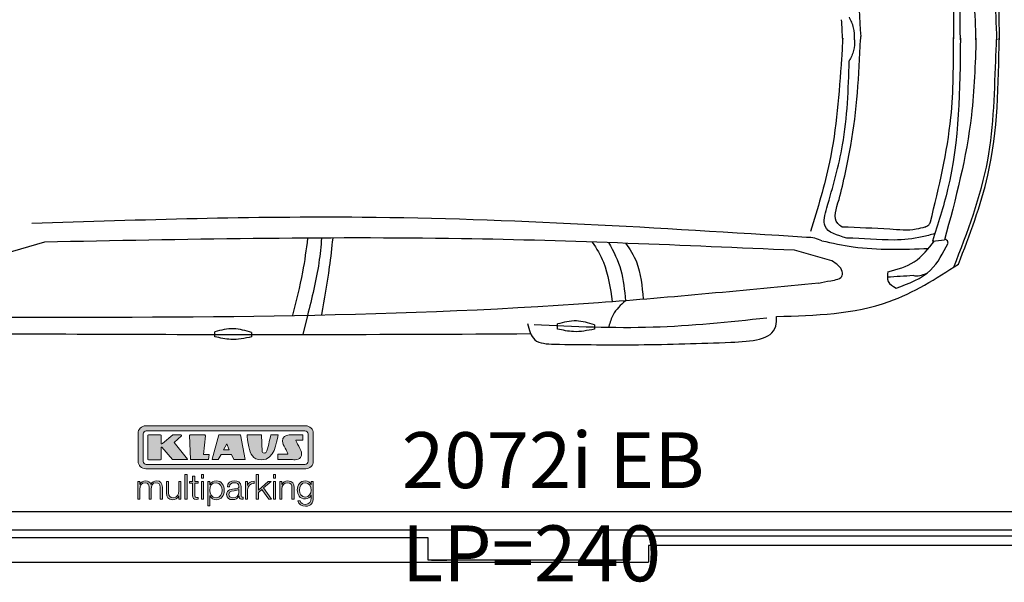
# Model space of a CAD drawing. Header units: millimetres. Extents: x 705 to 7297, y 228 to 3419.
# Tile 2 of 4: x 2918 to 5822, y 228 to 1888. Entities that reach past the tile are written whole.
import ezdxf

# ---------------------------------------------------------------- set-up
doc = ezdxf.new("R2010")
doc.units = ezdxf.units.MM
doc.layers.get('0').update_dxf_attribs({"lineweight": 25})
doc.layers.add('Car', color=10, linetype='Continuous', lineweight=25)
doc.layers.add('Logo', color=7, linetype='Continuous')
doc.styles.add('Aktuell-DIN', font='arial.ttf')

# ---------------------------------------------------------------- blocks, each defined once
blk = doc.blocks.new('KLAUS')
at = {"layer": 'Logo', "true_color": 0x7b7b7a}
h = blk.add_hatch(color=8, dxfattribs=at)
h.dxf.hatch_style = 2
edge = h.paths.add_edge_path()
edge.add_spline(control_points=[(3.6, 29.09), (2.88, 29.09), (2.3, 28.51), (2.3, 27.8), (2.3, 27.8), (2.3, 16.11), (2.3, 16.11), (2.3, 15.39), (2.88, 14.81), (3.6, 14.81), (3.6, 14.81), (71.16, 14.81), (71.16, 14.81), (71.88, 14.81), (72.46, 15.39), (72.46, 16.11), (72.46, 16.11), (72.46, 27.8), (72.46, 27.8), (72.46, 28.51), (71.88, 29.09), (71.16, 29.09), (71.16, 29.09), (3.6, 29.09), (3.6, 29.09), (3.6, 29.09), (3.6, 29.09), (3.6, 29.09)], knot_values=[0, 0, 0, 0, 1, 1, 1, 2, 2, 2, 3, 3, 3, 4, 4, 4, 5, 5, 5, 6, 6, 6, 7, 7, 7, 8, 8, 8, 9, 9, 9, 9], degree=3, periodic=0)
edge = h.paths.add_edge_path()
edge.add_spline(control_points=[(3.35, 31.23), (3.35, 31.23), (71.47, 31.23), (71.47, 31.23), (73.26, 31.23), (74.71, 29.77), (74.71, 27.99), (74.71, 27.99), (74.71, 16.17), (74.71, 16.17), (74.71, 14.38), (73.26, 12.93), (71.47, 12.93), (71.47, 12.93), (3.35, 12.93), (3.35, 12.93), (1.56, 12.93), (0.11, 14.38), (0.11, 16.17), (0.11, 16.17), (0.11, 27.99), (0.11, 27.99), (0.11, 29.77), (1.56, 31.23), (3.35, 31.23), (3.35, 31.23), (3.35, 31.23), (3.35, 31.23)], knot_values=[0, 0, 0, 0, 1, 1, 1, 2, 2, 2, 3, 3, 3, 4, 4, 4, 5, 5, 5, 6, 6, 6, 7, 7, 7, 8, 8, 8, 9, 9, 9, 9], degree=3, periodic=0)
h = blk.add_hatch(color=8, dxfattribs=at)
h.dxf.hatch_style = 2
edge = h.paths.add_edge_path()
edge.add_spline(control_points=[(4.5, 27.33), (4.5, 27.33), (9.7, 27.33), (9.7, 27.33), (9.84, 27.33), (9.96, 27.22), (9.96, 27.08), (9.96, 27.08), (9.96, 23.69), (9.96, 23.69), (9.96, 23.69), (9.94, 23.64), (10.04, 23.59), (10.14, 23.53), (10.2, 23.57), (10.2, 23.57), (10.2, 23.57), (10.51, 23.75), (10.51, 23.75), (10.51, 23.75), (14.94, 27.33), (14.94, 27.33), (14.94, 27.33), (18.41, 27.33), (18.41, 27.33), (18.41, 27.33), (18.49, 27.33), (18.56, 27.2), (18.65, 27.04), (18.53, 26.91), (18.53, 26.91), (18.53, 26.91), (15.49, 24.11), (15.49, 24.11), (15.49, 24.11), (21.14, 17.06), (21.14, 17.06), (21.14, 17.06), (21.13, 16.91), (21.13, 16.91), (21.08, 16.84), (20.99, 16.82), (20.99, 16.82), (20.99, 16.82), (14.7, 16.82), (14.7, 16.82), (14.7, 16.82), (10.26, 22.17), (10.26, 22.17), (10.26, 22.17), (10.19, 22.24), (10.08, 22.21), (9.97, 22.18), (9.96, 22.11), (9.96, 22.11), (9.96, 22.11), (9.96, 17.08), (9.96, 17.08), (9.96, 16.94), (9.84, 16.82), (9.7, 16.82), (9.7, 16.82), (4.5, 16.82), (4.5, 16.82), (4.36, 16.82), (4.25, 16.94), (4.25, 17.08), (4.25, 17.08), (4.25, 27.08), (4.25, 27.08), (4.25, 27.22), (4.36, 27.33), (4.5, 27.33), (4.5, 27.33), (4.5, 27.33), (4.5, 27.33)], knot_values=[0, 0, 0, 0, 1, 1, 1, 2, 2, 2, 3, 3, 3, 4, 4, 4, 5, 5, 5, 6, 6, 6, 7, 7, 7, 8, 8, 8, 9, 9, 9, 10, 10, 10, 11, 11, 11, 12, 12, 12, 13, 13, 13, 14, 14, 14, 15, 15, 15, 16, 16, 16, 17, 17, 17, 18, 18, 18, 19, 19, 19, 20, 20, 20, 21, 21, 21, 22, 22, 22, 23, 23, 23, 24, 24, 24, 25, 25, 25, 25], degree=3, periodic=0)
h = blk.add_hatch(color=8, dxfattribs=at)
h.dxf.hatch_style = 2
h.paths.add_polyline_path([(22.42, 17.06), (21.97, 27.15), (22.24, 27.33), (28.55, 27.33), (28.86, 26.97), (28.01, 19.08), (30.26, 19.07), (30.44, 18.95), (30.08, 16.95), (29.49, 16.82), (22.6, 16.82)])
h = blk.add_hatch(color=8, dxfattribs=at)
h.paths.add_polyline_path([(36.52, 21.01), (38.93, 21.01), (37.87, 23.57)])
h.paths.add_polyline_path([(34.52, 27.33), (43.65, 27.33), (45.76, 16.94), (45.57, 16.82), (40.83, 16.82), (39.89, 18.95), (35.42, 18.95), (34.27, 16.82), (31.78, 16.82), (31.66, 17)])
h = blk.add_hatch(color=8, dxfattribs=at)
h.dxf.hatch_style = 2
edge = h.paths.add_edge_path()
edge.add_spline(control_points=[(52.69, 27.32), (52.69, 27.32), (52.88, 20.14), (52.88, 20.14), (53.01, 19.89), (53.2, 19.77), (53.43, 19.71), (53.91, 19.59), (54.43, 19.57), (54.64, 20.03), (55.23, 21.34), (56.27, 25.45), (56.6, 27.33), (56.6, 27.33), (59.77, 27.33), (59.77, 27.33), (58.77, 23.9), (58.56, 16.82), (52.63, 16.76), (48.72, 16.72), (48.01, 19.35), (47.27, 22.24), (46.89, 23.68), (46.54, 27.33), (46.54, 27.33), (46.54, 27.33), (52.69, 27.32), (52.69, 27.32), (52.69, 27.32), (52.69, 27.32), (52.69, 27.32)], knot_values=[0, 0, 0, 0, 1, 1, 1, 2, 2, 2, 3, 3, 3, 4, 4, 4, 5, 5, 5, 6, 6, 6, 7, 7, 7, 8, 8, 8, 9, 9, 9, 10, 10, 10, 10], degree=3, periodic=0)
h = blk.add_hatch(color=8, dxfattribs=at)
h.dxf.hatch_style = 2
edge = h.paths.add_edge_path()
edge.add_spline(control_points=[(64.46, 27.33), (64.46, 27.33), (70.31, 27.33), (70.31, 27.33), (70.31, 26.52), (70.31, 26.02), (70.31, 25.12), (70.31, 25.12), (67.3, 25.12), (67.3, 25.12), (67.24, 25.04), (67.25, 25.11), (67.25, 24.91), (67.25, 24.88), (69.73, 20.38), (69.73, 19.57), (69.73, 16.4), (67.22, 16.81), (65.9, 16.82), (65.9, 16.82), (59.59, 16.82), (59.59, 16.82), (59.59, 17.76), (59.59, 18.23), (59.59, 19.14), (59.59, 19.14), (63.75, 19.14), (63.75, 19.14), (63.82, 19.22), (63.81, 19.11), (63.81, 19.31), (63.81, 20.32), (61.58, 23.06), (61.58, 24.63), (61.58, 26.33), (62.83, 27.34), (64.46, 27.33), (64.46, 27.33), (64.46, 27.33), (64.46, 27.33)], knot_values=[0, 0, 0, 0, 1, 1, 1, 2, 2, 2, 3, 3, 3, 4, 4, 4, 5, 5, 5, 6, 6, 6, 7, 7, 7, 8, 8, 8, 9, 9, 9, 10, 10, 10, 11, 11, 11, 12, 12, 12, 13, 13, 13, 13], degree=3, periodic=0)
at = {"layer": 'Logo', "true_color": 0xef7c00}
h = blk.add_hatch(color=30, dxfattribs=at)
h.dxf.hatch_style = 2
h.paths.add_polyline_path([(20.07, 0), (20.99, 0), (20.99, 10.45), (20.07, 10.45)])
h = blk.add_hatch(color=30, dxfattribs=at)
h.dxf.hatch_style = 2
edge = h.paths.add_edge_path()
edge.add_spline(control_points=[(24.22, 9.82), (24.22, 9.82), (23.3, 9.82), (23.3, 9.82), (23.3, 9.82), (23.3, 7.55), (23.3, 7.55), (23.3, 7.55), (21.98, 7.55), (21.98, 7.55), (21.98, 7.55), (21.98, 6.78), (21.98, 6.78), (21.98, 6.78), (23.3, 6.78), (23.3, 6.78), (23.3, 6.78), (23.3, 1.61), (23.3, 1.61), (23.28, 0.32), (23.71, -0.09), (24.94, -0.09), (25.22, -0.09), (25.48, -0.06), (25.76, -0.06), (25.76, -0.06), (25.76, 0.73), (25.76, 0.73), (25.5, 0.7), (25.23, 0.69), (24.97, 0.69), (24.31, 0.73), (24.22, 1.08), (24.22, 1.68), (24.22, 1.68), (24.22, 6.78), (24.22, 6.78), (24.22, 6.78), (25.76, 6.78), (25.76, 6.78), (25.76, 6.78), (25.76, 7.55), (25.76, 7.55), (25.76, 7.55), (24.22, 7.55), (24.22, 7.55), (24.22, 7.55), (24.22, 9.82), (24.22, 9.82), (24.22, 9.82), (24.22, 9.82), (24.22, 9.82)], knot_values=[0, 0, 0, 0, 1, 1, 1, 2, 2, 2, 3, 3, 3, 4, 4, 4, 5, 5, 5, 6, 6, 6, 7, 7, 7, 8, 8, 8, 9, 9, 9, 10, 10, 10, 11, 11, 11, 12, 12, 12, 13, 13, 13, 14, 14, 14, 15, 15, 15, 16, 16, 16, 17, 17, 17, 17], degree=3, periodic=0)
h = blk.add_hatch(color=30, dxfattribs=at)
h.paths.add_polyline_path([(27.1, 0), (28.03, 0), (28.03, 7.55), (27.1, 7.55)])
h.paths.add_polyline_path([(27.1, 8.98), (28.03, 8.98), (28.03, 10.45), (27.1, 10.45)])
h = blk.add_hatch(color=30, dxfattribs=at)
h.dxf.hatch_style = 2
h.paths.add_polyline_path([(50.4, 0), (51.32, 0), (51.32, 2.87), (52.82, 4.11), (55.8, 0), (56.96, 0), (53.52, 4.76), (56.74, 7.55), (55.51, 7.55), (51.32, 3.89), (51.32, 10.45), (50.4, 10.45)])
h = blk.add_hatch(color=30, dxfattribs=at)
h.paths.add_polyline_path([(57.74, 0), (58.66, 0), (58.66, 7.55), (57.74, 7.55)])
h.paths.add_polyline_path([(57.74, 8.98), (58.66, 8.98), (58.66, 10.45), (57.74, 10.45)])
h = blk.add_hatch(color=30, dxfattribs=at)
h.dxf.hatch_style = 2
edge = h.paths.add_edge_path()
edge.add_spline(control_points=[(0, 0), (0, 0), (0.92, 0), (0.92, 0), (0.92, 0), (0.92, 4.22), (0.92, 4.22), (0.94, 5.8), (1.58, 7), (3.18, 7), (4.35, 7), (4.77, 6.15), (4.76, 5.12), (4.76, 5.12), (4.76, 0), (4.76, 0), (4.76, 0), (5.68, 0), (5.68, 0), (5.68, 0), (5.68, 4.27), (5.68, 4.27), (5.68, 5.68), (6.14, 7), (7.73, 7), (9.05, 7), (9.52, 6.32), (9.52, 5.08), (9.52, 5.08), (9.52, 0), (9.52, 0), (9.52, 0), (10.44, 0), (10.44, 0), (10.44, 0), (10.44, 5.12), (10.44, 5.12), (10.44, 6.91), (9.59, 7.77), (7.94, 7.77), (6.94, 7.77), (5.99, 7.29), (5.54, 6.3), (5.26, 7.29), (4.36, 7.77), (3.37, 7.77), (2.17, 7.77), (1.38, 7.19), (0.89, 6.28), (0.89, 6.28), (0.85, 6.28), (0.85, 6.28), (0.85, 6.28), (0.85, 7.55), (0.85, 7.55), (0.85, 7.55), (0, 7.55), (0, 7.55), (0, 7.55), (0, 0), (0, 0), (0, 0), (0, 0), (0, 0)], knot_values=[0, 0, 0, 0, 1, 1, 1, 2, 2, 2, 3, 3, 3, 4, 4, 4, 5, 5, 5, 6, 6, 6, 7, 7, 7, 8, 8, 8, 9, 9, 9, 10, 10, 10, 11, 11, 11, 12, 12, 12, 13, 13, 13, 14, 14, 14, 15, 15, 15, 16, 16, 16, 17, 17, 17, 18, 18, 18, 19, 19, 19, 20, 20, 20, 21, 21, 21, 21], degree=3, periodic=0)
h = blk.add_hatch(color=30, dxfattribs=at)
h.dxf.hatch_style = 2
edge = h.paths.add_edge_path()
edge.add_spline(control_points=[(18.31, 7.55), (18.31, 7.55), (17.39, 7.55), (17.39, 7.55), (17.39, 7.55), (17.39, 3.59), (17.39, 3.59), (17.39, 2.05), (16.7, 0.56), (15.12, 0.56), (13.66, 0.56), (13.15, 1.27), (13.1, 2.64), (13.1, 2.64), (13.1, 7.55), (13.1, 7.55), (13.1, 7.55), (12.18, 7.55), (12.18, 7.55), (12.18, 7.55), (12.18, 2.65), (12.18, 2.65), (12.18, 0.89), (12.93, -0.22), (14.83, -0.22), (15.96, -0.22), (16.95, 0.35), (17.44, 1.36), (17.44, 1.36), (17.47, 1.36), (17.47, 1.36), (17.47, 1.36), (17.47, 0), (17.47, 0), (17.47, 0), (18.31, 0), (18.31, 0), (18.31, 0), (18.31, 7.55), (18.31, 7.55), (18.31, 7.55), (18.31, 7.55), (18.31, 7.55)], knot_values=[0, 0, 0, 0, 1, 1, 1, 2, 2, 2, 3, 3, 3, 4, 4, 4, 5, 5, 5, 6, 6, 6, 7, 7, 7, 8, 8, 8, 9, 9, 9, 10, 10, 10, 11, 11, 11, 12, 12, 12, 13, 13, 13, 14, 14, 14, 14], degree=3, periodic=0)
h = blk.add_hatch(color=30, dxfattribs=at)
edge = h.paths.add_edge_path()
edge.add_spline(control_points=[(35.84, 3.78), (35.84, 2.21), (35.12, 0.56), (33.37, 0.56), (31.4, 0.56), (30.72, 2.21), (30.72, 3.78), (30.72, 5.49), (31.33, 7), (33.37, 7), (35.12, 7), (35.84, 5.34), (35.84, 3.78), (35.84, 3.78), (35.84, 3.78), (35.84, 3.78)], knot_values=[0, 0, 0, 0, 1, 1, 1, 2, 2, 2, 3, 3, 3, 4, 4, 4, 5, 5, 5, 5], degree=3, periodic=0)
edge = h.paths.add_edge_path()
edge.add_spline(control_points=[(29.79, -2.8), (29.79, -2.8), (30.72, -2.8), (30.72, -2.8), (30.72, -2.8), (30.72, 1.43), (30.72, 1.43), (30.72, 1.43), (30.74, 1.43), (30.74, 1.43), (31.14, 0.35), (32.24, -0.22), (33.37, -0.22), (35.66, -0.22), (36.76, 1.64), (36.76, 3.78), (36.76, 5.91), (35.66, 7.77), (33.37, 7.77), (32.15, 7.77), (31.1, 7.14), (30.67, 6.12), (30.67, 6.12), (30.64, 6.12), (30.64, 6.12), (30.64, 6.12), (30.64, 7.55), (30.64, 7.55), (30.64, 7.55), (29.79, 7.55), (29.79, 7.55), (29.79, 7.55), (29.79, -2.8), (29.79, -2.8), (29.79, -2.8), (29.79, -2.8), (29.79, -2.8)], knot_values=[0, 0, 0, 0, 1, 1, 1, 2, 2, 2, 3, 3, 3, 4, 4, 4, 5, 5, 5, 6, 6, 6, 7, 7, 7, 8, 8, 8, 9, 9, 9, 10, 10, 10, 11, 11, 11, 12, 12, 12, 12], degree=3, periodic=0)
h = blk.add_hatch(color=30, dxfattribs=at)
edge = h.paths.add_edge_path()
edge.add_spline(control_points=[(43.03, 2.93), (43.04, 1.45), (41.8, 0.56), (40.39, 0.56), (39.53, 0.56), (38.71, 1.13), (38.71, 2.05), (38.71, 3.53), (40.66, 3.51), (42.22, 3.79), (42.47, 3.84), (42.88, 3.91), (43, 4.13), (43, 4.13), (43.03, 4.13), (43.03, 4.13), (43.03, 4.13), (43.03, 2.93), (43.03, 2.93), (43.03, 2.93), (43.03, 2.93), (43.03, 2.93)], knot_values=[0, 0, 0, 0, 1, 1, 1, 2, 2, 2, 3, 3, 3, 4, 4, 4, 5, 5, 5, 6, 6, 6, 7, 7, 7, 7], degree=3, periodic=0)
edge = h.paths.add_edge_path()
edge.add_spline(control_points=[(39.03, 5.24), (39.06, 6.47), (39.91, 7), (41.05, 7), (42.14, 7), (43.03, 6.69), (43.03, 5.45), (43.03, 4.61), (42.6, 4.51), (41.84, 4.42), (39.85, 4.19), (37.79, 4.11), (37.79, 1.99), (37.79, 0.47), (38.93, -0.22), (40.32, -0.22), (41.77, -0.22), (42.43, 0.34), (43.07, 1.32), (43.07, 1.32), (43.1, 1.32), (43.1, 1.32), (43.1, 0.53), (43.25, 0), (44.19, 0), (44.43, 0), (44.58, 0.01), (44.79, 0.06), (44.79, 0.06), (44.79, 0.83), (44.79, 0.83), (44.71, 0.81), (44.6, 0.78), (44.49, 0.78), (44.13, 0.78), (43.95, 0.98), (43.95, 1.33), (43.95, 1.33), (43.95, 5.34), (43.95, 5.34), (43.95, 7.36), (42.5, 7.77), (41.17, 7.77), (39.44, 7.77), (38.2, 7.01), (38.11, 5.24), (38.11, 5.24), (39.03, 5.24), (39.03, 5.24), (39.03, 5.24), (39.03, 5.24), (39.03, 5.24)], knot_values=[0, 0, 0, 0, 1, 1, 1, 2, 2, 2, 3, 3, 3, 4, 4, 4, 5, 5, 5, 6, 6, 6, 7, 7, 7, 8, 8, 8, 9, 9, 9, 10, 10, 10, 11, 11, 11, 12, 12, 12, 13, 13, 13, 14, 14, 14, 15, 15, 15, 16, 16, 16, 17, 17, 17, 17], degree=3, periodic=0)
h = blk.add_hatch(color=30, dxfattribs=at)
h.dxf.hatch_style = 2
edge = h.paths.add_edge_path()
edge.add_spline(control_points=[(45.79, 0), (45.79, 0), (46.71, 0), (46.71, 0), (46.71, 0), (46.71, 4.03), (46.71, 4.03), (46.71, 5.59), (47.85, 6.82), (49.52, 6.73), (49.52, 6.73), (49.52, 7.66), (49.52, 7.66), (48.16, 7.72), (47.14, 7), (46.67, 5.78), (46.67, 5.78), (46.64, 5.78), (46.64, 5.78), (46.64, 5.78), (46.64, 7.55), (46.64, 7.55), (46.64, 7.55), (45.79, 7.55), (45.79, 7.55), (45.79, 7.55), (45.79, 0), (45.79, 0), (45.79, 0), (45.79, 0), (45.79, 0)], knot_values=[0, 0, 0, 0, 1, 1, 1, 2, 2, 2, 3, 3, 3, 4, 4, 4, 5, 5, 5, 6, 6, 6, 7, 7, 7, 8, 8, 8, 9, 9, 9, 10, 10, 10, 10], degree=3, periodic=0)
h = blk.add_hatch(color=30, dxfattribs=at)
h.dxf.hatch_style = 2
edge = h.paths.add_edge_path()
edge.add_spline(control_points=[(60.41, 0), (60.41, 0), (61.33, 0), (61.33, 0), (61.33, 0), (61.33, 4.41), (61.33, 4.41), (61.36, 5.89), (62.24, 7), (63.7, 7), (65.2, 7), (65.62, 6.02), (65.62, 4.71), (65.62, 4.71), (65.62, 0), (65.62, 0), (65.62, 0), (66.54, 0), (66.54, 0), (66.54, 0), (66.54, 4.86), (66.54, 4.86), (66.54, 6.66), (65.9, 7.77), (63.78, 7.77), (62.71, 7.77), (61.7, 7.16), (61.36, 6.25), (61.36, 6.25), (61.33, 6.25), (61.33, 6.25), (61.33, 6.25), (61.33, 7.55), (61.33, 7.55), (61.33, 7.55), (60.41, 7.55), (60.41, 7.55), (60.41, 7.55), (60.41, 0), (60.41, 0), (60.41, 0), (60.41, 0), (60.41, 0)], knot_values=[0, 0, 0, 0, 1, 1, 1, 2, 2, 2, 3, 3, 3, 4, 4, 4, 5, 5, 5, 6, 6, 6, 7, 7, 7, 8, 8, 8, 9, 9, 9, 10, 10, 10, 11, 11, 11, 12, 12, 12, 13, 13, 13, 14, 14, 14, 14], degree=3, periodic=0)
h = blk.add_hatch(color=30, dxfattribs=at)
edge = h.paths.add_edge_path()
edge.add_spline(control_points=[(71.32, 0.86), (69.62, 0.86), (68.83, 2.34), (68.83, 3.86), (68.83, 5.43), (69.56, 7), (71.32, 7), (73.06, 7), (73.75, 5.34), (73.75, 3.86), (73.75, 2.33), (72.91, 0.86), (71.32, 0.86), (71.32, 0.86), (71.32, 0.86), (71.32, 0.86)], knot_values=[0, 0, 0, 0, 1, 1, 1, 2, 2, 2, 3, 3, 3, 4, 4, 4, 5, 5, 5, 5], degree=3, periodic=0)
edge = h.paths.add_edge_path()
edge.add_spline(control_points=[(74.67, 7.55), (74.67, 7.55), (73.75, 7.55), (73.75, 7.55), (73.75, 7.55), (73.75, 6.25), (73.75, 6.25), (73.75, 6.25), (73.72, 6.25), (73.72, 6.25), (73.35, 7.09), (72.41, 7.77), (71.32, 7.77), (69.13, 7.77), (67.9, 6.05), (67.9, 3.97), (67.9, 1.82), (68.9, 0.09), (71.32, 0.09), (72.4, 0.09), (73.29, 0.72), (73.72, 1.64), (73.72, 1.64), (73.75, 1.64), (73.75, 1.64), (73.75, 1.64), (73.75, 0.61), (73.75, 0.61), (73.75, -1.23), (73.01, -2.24), (71.32, -2.24), (70.29, -2.24), (69.31, -1.85), (69.1, -0.73), (69.1, -0.73), (68.18, -0.73), (68.18, -0.73), (68.31, -2.34), (69.81, -3.02), (71.32, -3.02), (73.79, -3.02), (74.65, -1.64), (74.67, 0.61), (74.67, 0.61), (74.67, 7.55), (74.67, 7.55), (74.67, 7.55), (74.67, 7.55), (74.67, 7.55)], knot_values=[0, 0, 0, 0, 1, 1, 1, 2, 2, 2, 3, 3, 3, 4, 4, 4, 5, 5, 5, 6, 6, 6, 7, 7, 7, 8, 8, 8, 9, 9, 9, 10, 10, 10, 11, 11, 11, 12, 12, 12, 13, 13, 13, 14, 14, 14, 15, 15, 15, 16, 16, 16, 16], degree=3, periodic=0)
at = {"layer": 'Logo', "lineweight": 0}
for points in [[(22.42, 17.06), (21.97, 27.15), (22.24, 27.33), (28.55, 27.33), (28.86, 26.97), (28.01, 19.08), (30.26, 19.07), (30.44, 18.95), (30.08, 16.95), (29.49, 16.82), (22.6, 16.82), (22.42, 17.06), (22.42, 17.06)], [(34.52, 27.33), (43.65, 27.33), (45.76, 16.94), (45.57, 16.82), (40.83, 16.82), (39.89, 18.95), (35.42, 18.95), (34.27, 16.82), (31.78, 16.82), (31.66, 17), (34.52, 27.33), (34.52, 27.33)], [(36.52, 21.01), (38.93, 21.01), (37.87, 23.57), (36.52, 21.01), (36.52, 21.01)], [(20.07, 0), (20.99, 0), (20.99, 10.45), (20.07, 10.45), (20.07, 0), (20.07, 0)], [(27.1, 8.98), (28.03, 8.98), (28.03, 10.45), (27.1, 10.45), (27.1, 8.98), (27.1, 8.98)], [(50.4, 0), (51.32, 0), (51.32, 2.87), (52.82, 4.11), (55.8, 0), (56.96, 0), (53.52, 4.76), (56.74, 7.55), (55.51, 7.55), (51.32, 3.89), (51.32, 10.45), (50.4, 10.45), (50.4, 0), (50.4, 0)], [(57.74, 8.98), (58.66, 8.98), (58.66, 10.45), (57.74, 10.45), (57.74, 8.98), (57.74, 8.98)], [(27.1, 0), (28.03, 0), (28.03, 7.55), (27.1, 7.55), (27.1, 0), (27.1, 0)], [(57.74, 0), (58.66, 0), (58.66, 7.55), (57.74, 7.55), (57.74, 0), (57.74, 0)]]:
    blk.add_lwpolyline(points, dxfattribs=at)
for points, knots in [([(3.35, 31.23), (3.35, 31.23), (71.47, 31.23), (71.47, 31.23), (73.26, 31.23), (74.71, 29.77), (74.71, 27.99), (74.71, 27.99), (74.71, 16.17), (74.71, 16.17), (74.71, 14.38), (73.26, 12.93), (71.47, 12.93), (71.47, 12.93), (3.35, 12.93), (3.35, 12.93), (1.56, 12.93), (0.11, 14.38), (0.11, 16.17), (0.11, 16.17), (0.11, 27.99), (0.11, 27.99), (0.11, 29.77), (1.56, 31.23), (3.35, 31.23), (3.35, 31.23), (3.35, 31.23), (3.35, 31.23)], [0, 0, 0, 0, 1, 1, 1, 2, 2, 2, 3, 3, 3, 4, 4, 4, 5, 5, 5, 6, 6, 6, 7, 7, 7, 8, 8, 8, 9, 9, 9, 9]), ([(3.6, 29.09), (2.88, 29.09), (2.3, 28.51), (2.3, 27.8), (2.3, 27.8), (2.3, 16.11), (2.3, 16.11), (2.3, 15.39), (2.88, 14.81), (3.6, 14.81), (3.6, 14.81), (71.16, 14.81), (71.16, 14.81), (71.88, 14.81), (72.46, 15.39), (72.46, 16.11), (72.46, 16.11), (72.46, 27.8), (72.46, 27.8), (72.46, 28.51), (71.88, 29.09), (71.16, 29.09), (71.16, 29.09), (3.6, 29.09), (3.6, 29.09), (3.6, 29.09), (3.6, 29.09), (3.6, 29.09)], [0, 0, 0, 0, 1, 1, 1, 2, 2, 2, 3, 3, 3, 4, 4, 4, 5, 5, 5, 6, 6, 6, 7, 7, 7, 8, 8, 8, 9, 9, 9, 9]), ([(4.5, 27.33), (4.5, 27.33), (9.7, 27.33), (9.7, 27.33), (9.84, 27.33), (9.96, 27.22), (9.96, 27.08), (9.96, 27.08), (9.96, 23.69), (9.96, 23.69), (9.96, 23.69), (9.94, 23.64), (10.04, 23.59), (10.14, 23.53), (10.2, 23.57), (10.2, 23.57), (10.2, 23.57), (10.51, 23.75), (10.51, 23.75), (10.51, 23.75), (14.94, 27.33), (14.94, 27.33), (14.94, 27.33), (18.41, 27.33), (18.41, 27.33), (18.41, 27.33), (18.49, 27.33), (18.56, 27.2), (18.65, 27.04), (18.53, 26.91), (18.53, 26.91), (18.53, 26.91), (15.49, 24.11), (15.49, 24.11), (15.49, 24.11), (21.14, 17.06), (21.14, 17.06), (21.14, 17.06), (21.13, 16.91), (21.13, 16.91), (21.08, 16.84), (20.99, 16.82), (20.99, 16.82), (20.99, 16.82), (14.7, 16.82), (14.7, 16.82), (14.7, 16.82), (10.26, 22.17), (10.26, 22.17), (10.26, 22.17), (10.19, 22.24), (10.08, 22.21), (9.97, 22.18), (9.96, 22.11), (9.96, 22.11), (9.96, 22.11), (9.96, 17.08), (9.96, 17.08), (9.96, 16.94), (9.84, 16.82), (9.7, 16.82), (9.7, 16.82), (4.5, 16.82), (4.5, 16.82), (4.36, 16.82), (4.25, 16.94), (4.25, 17.08), (4.25, 17.08), (4.25, 27.08), (4.25, 27.08), (4.25, 27.22), (4.36, 27.33), (4.5, 27.33), (4.5, 27.33), (4.5, 27.33), (4.5, 27.33)], [0, 0, 0, 0, 1, 1, 1, 2, 2, 2, 3, 3, 3, 4, 4, 4, 5, 5, 5, 6, 6, 6, 7, 7, 7, 8, 8, 8, 9, 9, 9, 10, 10, 10, 11, 11, 11, 12, 12, 12, 13, 13, 13, 14, 14, 14, 15, 15, 15, 16, 16, 16, 17, 17, 17, 18, 18, 18, 19, 19, 19, 20, 20, 20, 21, 21, 21, 22, 22, 22, 23, 23, 23, 24, 24, 24, 25, 25, 25, 25]), ([(52.69, 27.32), (52.69, 27.32), (52.88, 20.14), (52.88, 20.14), (53.01, 19.89), (53.2, 19.77), (53.43, 19.71), (53.91, 19.59), (54.43, 19.57), (54.64, 20.03), (55.23, 21.34), (56.27, 25.45), (56.6, 27.33), (56.6, 27.33), (59.77, 27.33), (59.77, 27.33), (58.77, 23.9), (58.56, 16.82), (52.63, 16.76), (48.72, 16.72), (48.01, 19.35), (47.27, 22.24), (46.89, 23.68), (46.54, 27.33), (46.54, 27.33), (46.54, 27.33), (52.69, 27.32), (52.69, 27.32), (52.69, 27.32), (52.69, 27.32), (52.69, 27.32)], [0, 0, 0, 0, 1, 1, 1, 2, 2, 2, 3, 3, 3, 4, 4, 4, 5, 5, 5, 6, 6, 6, 7, 7, 7, 8, 8, 8, 9, 9, 9, 10, 10, 10, 10]), ([(64.46, 27.33), (64.46, 27.33), (70.31, 27.33), (70.31, 27.33), (70.31, 26.52), (70.31, 26.02), (70.31, 25.12), (70.31, 25.12), (67.3, 25.12), (67.3, 25.12), (67.24, 25.04), (67.25, 25.11), (67.25, 24.91), (67.25, 24.88), (69.73, 20.38), (69.73, 19.57), (69.73, 16.4), (67.22, 16.81), (65.9, 16.82), (65.9, 16.82), (59.59, 16.82), (59.59, 16.82), (59.59, 17.76), (59.59, 18.23), (59.59, 19.14), (59.59, 19.14), (63.75, 19.14), (63.75, 19.14), (63.82, 19.22), (63.81, 19.11), (63.81, 19.31), (63.81, 20.32), (61.58, 23.06), (61.58, 24.63), (61.58, 26.33), (62.83, 27.34), (64.46, 27.33), (64.46, 27.33), (64.46, 27.33), (64.46, 27.33)], [0, 0, 0, 0, 1, 1, 1, 2, 2, 2, 3, 3, 3, 4, 4, 4, 5, 5, 5, 6, 6, 6, 7, 7, 7, 8, 8, 8, 9, 9, 9, 10, 10, 10, 11, 11, 11, 12, 12, 12, 13, 13, 13, 13]), ([(24.22, 9.82), (24.22, 9.82), (23.3, 9.82), (23.3, 9.82), (23.3, 9.82), (23.3, 7.55), (23.3, 7.55), (23.3, 7.55), (21.98, 7.55), (21.98, 7.55), (21.98, 7.55), (21.98, 6.78), (21.98, 6.78), (21.98, 6.78), (23.3, 6.78), (23.3, 6.78), (23.3, 6.78), (23.3, 1.61), (23.3, 1.61), (23.28, 0.32), (23.71, -0.09), (24.94, -0.09), (25.22, -0.09), (25.48, -0.06), (25.76, -0.06), (25.76, -0.06), (25.76, 0.73), (25.76, 0.73), (25.5, 0.7), (25.23, 0.69), (24.97, 0.69), (24.31, 0.73), (24.22, 1.08), (24.22, 1.68), (24.22, 1.68), (24.22, 6.78), (24.22, 6.78), (24.22, 6.78), (25.76, 6.78), (25.76, 6.78), (25.76, 6.78), (25.76, 7.55), (25.76, 7.55), (25.76, 7.55), (24.22, 7.55), (24.22, 7.55), (24.22, 7.55), (24.22, 9.82), (24.22, 9.82), (24.22, 9.82), (24.22, 9.82), (24.22, 9.82)], [0, 0, 0, 0, 1, 1, 1, 2, 2, 2, 3, 3, 3, 4, 4, 4, 5, 5, 5, 6, 6, 6, 7, 7, 7, 8, 8, 8, 9, 9, 9, 10, 10, 10, 11, 11, 11, 12, 12, 12, 13, 13, 13, 14, 14, 14, 15, 15, 15, 16, 16, 16, 17, 17, 17, 17]), ([(0, 0), (0, 0), (0.92, 0), (0.92, 0), (0.92, 0), (0.92, 4.22), (0.92, 4.22), (0.94, 5.8), (1.58, 7), (3.18, 7), (4.35, 7), (4.77, 6.15), (4.76, 5.12), (4.76, 5.12), (4.76, 0), (4.76, 0), (4.76, 0), (5.68, 0), (5.68, 0), (5.68, 0), (5.68, 4.27), (5.68, 4.27), (5.68, 5.68), (6.14, 7), (7.73, 7), (9.05, 7), (9.52, 6.32), (9.52, 5.08), (9.52, 5.08), (9.52, 0), (9.52, 0), (9.52, 0), (10.44, 0), (10.44, 0), (10.44, 0), (10.44, 5.12), (10.44, 5.12), (10.44, 6.91), (9.59, 7.77), (7.94, 7.77), (6.94, 7.77), (5.99, 7.29), (5.54, 6.3), (5.26, 7.29), (4.36, 7.77), (3.37, 7.77), (2.17, 7.77), (1.38, 7.19), (0.89, 6.28), (0.89, 6.28), (0.85, 6.28), (0.85, 6.28), (0.85, 6.28), (0.85, 7.55), (0.85, 7.55), (0.85, 7.55), (0, 7.55), (0, 7.55), (0, 7.55), (0, 0), (0, 0), (0, 0), (0, 0), (0, 0)], [0, 0, 0, 0, 1, 1, 1, 2, 2, 2, 3, 3, 3, 4, 4, 4, 5, 5, 5, 6, 6, 6, 7, 7, 7, 8, 8, 8, 9, 9, 9, 10, 10, 10, 11, 11, 11, 12, 12, 12, 13, 13, 13, 14, 14, 14, 15, 15, 15, 16, 16, 16, 17, 17, 17, 18, 18, 18, 19, 19, 19, 20, 20, 20, 21, 21, 21, 21]), ([(18.31, 7.55), (18.31, 7.55), (17.39, 7.55), (17.39, 7.55), (17.39, 7.55), (17.39, 3.59), (17.39, 3.59), (17.39, 2.05), (16.7, 0.56), (15.12, 0.56), (13.66, 0.56), (13.15, 1.27), (13.1, 2.64), (13.1, 2.64), (13.1, 7.55), (13.1, 7.55), (13.1, 7.55), (12.18, 7.55), (12.18, 7.55), (12.18, 7.55), (12.18, 2.65), (12.18, 2.65), (12.18, 0.89), (12.93, -0.22), (14.83, -0.22), (15.96, -0.22), (16.95, 0.35), (17.44, 1.36), (17.44, 1.36), (17.47, 1.36), (17.47, 1.36), (17.47, 1.36), (17.47, 0), (17.47, 0), (17.47, 0), (18.31, 0), (18.31, 0), (18.31, 0), (18.31, 7.55), (18.31, 7.55), (18.31, 7.55), (18.31, 7.55), (18.31, 7.55)], [0, 0, 0, 0, 1, 1, 1, 2, 2, 2, 3, 3, 3, 4, 4, 4, 5, 5, 5, 6, 6, 6, 7, 7, 7, 8, 8, 8, 9, 9, 9, 10, 10, 10, 11, 11, 11, 12, 12, 12, 13, 13, 13, 14, 14, 14, 14]), ([(29.79, -2.8), (29.79, -2.8), (30.72, -2.8), (30.72, -2.8), (30.72, -2.8), (30.72, 1.43), (30.72, 1.43), (30.72, 1.43), (30.74, 1.43), (30.74, 1.43), (31.14, 0.35), (32.24, -0.22), (33.37, -0.22), (35.66, -0.22), (36.76, 1.64), (36.76, 3.78), (36.76, 5.91), (35.66, 7.77), (33.37, 7.77), (32.15, 7.77), (31.1, 7.14), (30.67, 6.12), (30.67, 6.12), (30.64, 6.12), (30.64, 6.12), (30.64, 6.12), (30.64, 7.55), (30.64, 7.55), (30.64, 7.55), (29.79, 7.55), (29.79, 7.55), (29.79, 7.55), (29.79, -2.8), (29.79, -2.8), (29.79, -2.8), (29.79, -2.8), (29.79, -2.8)], [0, 0, 0, 0, 1, 1, 1, 2, 2, 2, 3, 3, 3, 4, 4, 4, 5, 5, 5, 6, 6, 6, 7, 7, 7, 8, 8, 8, 9, 9, 9, 10, 10, 10, 11, 11, 11, 12, 12, 12, 12]), ([(35.84, 3.78), (35.84, 2.21), (35.12, 0.56), (33.37, 0.56), (31.4, 0.56), (30.72, 2.21), (30.72, 3.78), (30.72, 5.49), (31.33, 7), (33.37, 7), (35.12, 7), (35.84, 5.34), (35.84, 3.78), (35.84, 3.78), (35.84, 3.78), (35.84, 3.78)], [0, 0, 0, 0, 1, 1, 1, 2, 2, 2, 3, 3, 3, 4, 4, 4, 5, 5, 5, 5]), ([(39.03, 5.24), (39.06, 6.47), (39.91, 7), (41.05, 7), (42.14, 7), (43.03, 6.69), (43.03, 5.45), (43.03, 4.61), (42.6, 4.51), (41.84, 4.42), (39.85, 4.19), (37.79, 4.11), (37.79, 1.99), (37.79, 0.47), (38.93, -0.22), (40.32, -0.22), (41.77, -0.22), (42.43, 0.34), (43.07, 1.32), (43.07, 1.32), (43.1, 1.32), (43.1, 1.32), (43.1, 0.53), (43.25, 0), (44.19, 0), (44.43, 0), (44.58, 0.01), (44.79, 0.06), (44.79, 0.06), (44.79, 0.83), (44.79, 0.83), (44.71, 0.81), (44.6, 0.78), (44.49, 0.78), (44.13, 0.78), (43.95, 0.98), (43.95, 1.33), (43.95, 1.33), (43.95, 5.34), (43.95, 5.34), (43.95, 7.36), (42.5, 7.77), (41.17, 7.77), (39.44, 7.77), (38.2, 7.01), (38.11, 5.24), (38.11, 5.24), (39.03, 5.24), (39.03, 5.24), (39.03, 5.24), (39.03, 5.24), (39.03, 5.24)], [0, 0, 0, 0, 1, 1, 1, 2, 2, 2, 3, 3, 3, 4, 4, 4, 5, 5, 5, 6, 6, 6, 7, 7, 7, 8, 8, 8, 9, 9, 9, 10, 10, 10, 11, 11, 11, 12, 12, 12, 13, 13, 13, 14, 14, 14, 15, 15, 15, 16, 16, 16, 17, 17, 17, 17]), ([(45.79, 0), (45.79, 0), (46.71, 0), (46.71, 0), (46.71, 0), (46.71, 4.03), (46.71, 4.03), (46.71, 5.59), (47.85, 6.82), (49.52, 6.73), (49.52, 6.73), (49.52, 7.66), (49.52, 7.66), (48.16, 7.72), (47.14, 7), (46.67, 5.78), (46.67, 5.78), (46.64, 5.78), (46.64, 5.78), (46.64, 5.78), (46.64, 7.55), (46.64, 7.55), (46.64, 7.55), (45.79, 7.55), (45.79, 7.55), (45.79, 7.55), (45.79, 0), (45.79, 0), (45.79, 0), (45.79, 0), (45.79, 0)], [0, 0, 0, 0, 1, 1, 1, 2, 2, 2, 3, 3, 3, 4, 4, 4, 5, 5, 5, 6, 6, 6, 7, 7, 7, 8, 8, 8, 9, 9, 9, 10, 10, 10, 10]), ([(60.41, 0), (60.41, 0), (61.33, 0), (61.33, 0), (61.33, 0), (61.33, 4.41), (61.33, 4.41), (61.36, 5.89), (62.24, 7), (63.7, 7), (65.2, 7), (65.62, 6.02), (65.62, 4.71), (65.62, 4.71), (65.62, 0), (65.62, 0), (65.62, 0), (66.54, 0), (66.54, 0), (66.54, 0), (66.54, 4.86), (66.54, 4.86), (66.54, 6.66), (65.9, 7.77), (63.78, 7.77), (62.71, 7.77), (61.7, 7.16), (61.36, 6.25), (61.36, 6.25), (61.33, 6.25), (61.33, 6.25), (61.33, 6.25), (61.33, 7.55), (61.33, 7.55), (61.33, 7.55), (60.41, 7.55), (60.41, 7.55), (60.41, 7.55), (60.41, 0), (60.41, 0), (60.41, 0), (60.41, 0), (60.41, 0)], [0, 0, 0, 0, 1, 1, 1, 2, 2, 2, 3, 3, 3, 4, 4, 4, 5, 5, 5, 6, 6, 6, 7, 7, 7, 8, 8, 8, 9, 9, 9, 10, 10, 10, 11, 11, 11, 12, 12, 12, 13, 13, 13, 14, 14, 14, 14]), ([(74.67, 7.55), (74.67, 7.55), (73.75, 7.55), (73.75, 7.55), (73.75, 7.55), (73.75, 6.25), (73.75, 6.25), (73.75, 6.25), (73.72, 6.25), (73.72, 6.25), (73.35, 7.09), (72.41, 7.77), (71.32, 7.77), (69.13, 7.77), (67.9, 6.05), (67.9, 3.97), (67.9, 1.82), (68.9, 0.09), (71.32, 0.09), (72.4, 0.09), (73.29, 0.72), (73.72, 1.64), (73.72, 1.64), (73.75, 1.64), (73.75, 1.64), (73.75, 1.64), (73.75, 0.61), (73.75, 0.61), (73.75, -1.23), (73.01, -2.24), (71.32, -2.24), (70.29, -2.24), (69.31, -1.85), (69.1, -0.73), (69.1, -0.73), (68.18, -0.73), (68.18, -0.73), (68.31, -2.34), (69.81, -3.02), (71.32, -3.02), (73.79, -3.02), (74.65, -1.64), (74.67, 0.61), (74.67, 0.61), (74.67, 7.55), (74.67, 7.55), (74.67, 7.55), (74.67, 7.55), (74.67, 7.55)], [0, 0, 0, 0, 1, 1, 1, 2, 2, 2, 3, 3, 3, 4, 4, 4, 5, 5, 5, 6, 6, 6, 7, 7, 7, 8, 8, 8, 9, 9, 9, 10, 10, 10, 11, 11, 11, 12, 12, 12, 13, 13, 13, 14, 14, 14, 15, 15, 15, 16, 16, 16, 16]), ([(71.32, 0.86), (69.62, 0.86), (68.83, 2.34), (68.83, 3.86), (68.83, 5.43), (69.56, 7), (71.32, 7), (73.06, 7), (73.75, 5.34), (73.75, 3.86), (73.75, 2.33), (72.91, 0.86), (71.32, 0.86), (71.32, 0.86), (71.32, 0.86), (71.32, 0.86)], [0, 0, 0, 0, 1, 1, 1, 2, 2, 2, 3, 3, 3, 4, 4, 4, 5, 5, 5, 5]), ([(43.03, 2.93), (43.04, 1.45), (41.8, 0.56), (40.39, 0.56), (39.53, 0.56), (38.71, 1.13), (38.71, 2.05), (38.71, 3.53), (40.66, 3.51), (42.22, 3.79), (42.47, 3.84), (42.88, 3.91), (43, 4.13), (43, 4.13), (43.03, 4.13), (43.03, 4.13), (43.03, 4.13), (43.03, 2.93), (43.03, 2.93), (43.03, 2.93), (43.03, 2.93), (43.03, 2.93)], [0, 0, 0, 0, 1, 1, 1, 2, 2, 2, 3, 3, 3, 4, 4, 4, 5, 5, 5, 6, 6, 6, 7, 7, 7, 7])]:
    blk.add_open_spline(points, degree=3, knots=knots, dxfattribs=at)

msp = doc.modelspace()

# ---------------------------------------------------------------- linework, layer by layer
for p, q in [((1533.35, 437.27), (6020.52, 437.27)), ((4651.19, 382.27), (1454.17, 382.27)), ((4266.54, 382.27), (4266.25, 382.27)), ((4266.54, 382.27), (4266.54, 382.27)), ((6015.74, 382.27), (4651.19, 382.27)), ((4122.78, 358.77), (1832.77, 358.77)), ((4122.78, 293.27), (4122.78, 358.77)), ((6251.55, 363.77), (4717.77, 363.77)), ((4717.77, 363.77), (4717.77, 293.27)), ((4772.77, 337.27), (6272.78, 337.27)), ((4772.77, 336.52), (4772.77, 287.27)), ((4717.77, 293.27), (4122.78, 293.27)), ((4132.78, 293.27), (4178, 293.27)), ((1372.77, 287.27), (4772.77, 287.27))]:
    msp.add_line(p, q)
at = {"layer": 'Car'}
for p, q in [((5609.8, 1235.08), (5645.53, 1238.25)), ((3766.58, 1015.24), (3752.59, 959.46))]:
    msp.add_line(p, q, dxfattribs=at)
for points in [[(4504.14, 975.53), (4504.14, 990.51)], [(4612.7, 987.88), (4612.7, 974.95)], [(3493.2, 952.62), (3493.2, 967.6)], [(3601.76, 964.98), (3601.76, 952.04)]]:
    msp.add_lwpolyline(points, dxfattribs=at)
msp.add_arc((4693.18, -4727.01), 6197.21, 105.945352, 109.596216, dxfattribs=at)
for points in [[(5673.84, 2504.35), (5773.54, 2188.54), (5797.49, 1875.22), (5799.65, 1828.55)], [(5687.25, 2495.82), (5773.72, 2233.12), (5806.93, 1828.54)], [(5692.51, 1828.66), (5655.17, 2275.07), (5610.31, 2427.28)], [(5604.25, 2376.07), (5664.45, 2067.75), (5672.05, 1831.62)], [(5334.84, 2311.15), (5369.44, 2151.3), (5398.32, 1838.7)], [(5345.38, 1829.01), (5342.01, 1888.35)], [(5380.3, 1829.28), (5377.48, 1864.69), (5364.91, 1895.96)], [(5334.81, 1357.5), (5369.4, 1517.35), (5398.29, 1829.95)], [(5345.39, 1833.58), (5341.96, 1774.24)], [(5398.29, 1829.95), (5398.47, 1834.19), (5398.32, 1838.75)], [(5604.18, 1291.73), (5664.39, 1600.05), (5671.99, 1836.18)], [(5692.51, 1833.64), (5654.8, 1387.25), (5609.8, 1235.08)], [(5673.27, 1157.96), (5773.24, 1473.69), (5797.45, 1786.99), (5799.65, 1833.65)], [(5686.69, 1166.48), (5773.38, 1429.11), (5806.93, 1833.65)], [(5380.3, 1829.28), (5377.45, 1797.88), (5364.86, 1766.61)], [(5341.96, 1774.24), (5306.44, 1467.88), (5250.41, 1263.41)], [(5298.33, 1332.77), (5344.9, 1518.99), (5364.86, 1766.61)], [(5343.73, 1276.4), (5330.8, 1286.92), (5334.81, 1357.5)], [(5238.7, 1245.86), (3927.69, 1304.95), (2953.39, 1287.02)], [(5357.73, 1243.93), (5293.26, 1278.92), (5298.33, 1332.77)], [(5587.71, 1276.27), (5599.02, 1282.84), (5604.18, 1291.73)], [(5484.23, 1270.4), (5343.73, 1276.4)], [(5587.71, 1276.27), (5562.01, 1269.73), (5484.23, 1270.4)], [(5616.96, 1257.16), (5579.82, 1247.2), (5496.87, 1237.5)], [(5202.79, 1207.79), (4220.96, 1241.84), (2990.68, 1231.76)], [(5283.62, 1235.84), (5263.24, 1243.34), (5238.7, 1245.86)], [(5283.62, 1235.84), (5376.3, 1218.12), (5598.67, 1213.51)], [(5496.87, 1237.5), (5357.73, 1243.93)], [(5478.48, 1144.63), (5556.46, 1173.95), (5616.48, 1235.67)], [(5502.88, 1095.91), (5604.61, 1149.37), (5656.15, 1229.12)], [(5656.15, 1229.12), (5655.48, 1232.89), (5646.37, 1241.33)], [(5313.28, 1177.05), (5202.79, 1207.79)], [(5150.47, 1012.31), (5482.1, 1056.26), (5686.69, 1166.48)], [(5274.55, 1111.21), (5309.81, 1118.07), (5344.09, 1134.73), (5344.59, 1137.86)], [(5478.48, 1144.9), (5479.29, 1116.11), (5502.88, 1096.18)], [(5553.03, 1133.16), (5476.96, 1128.24)], [(5274.55, 1111.21), (4625.41, 1052.83), (2709.77, 1010.24)], [(4704.24, 1058.8), (4668.02, 1017.73), (4655.59, 983.13)], [(4415.17, 992.2), (4437.05, 943.95), (4494.88, 930.67)], [(5121.51, 1007.59), (4785.96, 980.59), (4435.16, 987.63)], [(4612.7, 987.88), (4559.59, 999.25), (4504.14, 990.51)], [(5015.35, 936.2), (5147.82, 984.04), (5150.47, 1012.31)], [(3601.76, 964.98), (3548.65, 976.34), (3493.2, 967.6)], [(4612.7, 974.95), (4551.43, 967.71), (4504.14, 975.53)], [(3601.76, 952.04), (3540.48, 944.8), (3493.2, 952.62)], [(4494.88, 930.67), (4742.93, 929.16), (5015.35, 936.2)]]:
    msp.add_spline(points, degree=3, dxfattribs=at)
for points, knots in [([(5738.49, 1828.61), (5736.17, 1904.76), (5730.03, 2106.66), (5679.11, 2302.38), (5646.03, 2424.09)], [0, 0, 0, 0, 22.79473, 60.4405335, 60.4405335, 60.4405335, 60.4405335]), ([(5738.49, 1833.64), (5736.11, 1757.5), (5729.79, 1555.6), (5678.71, 1359.93), (5645.53, 1238.25)], [0, 0, 0, 0, 22.79473, 60.4405335, 60.4405335, 60.4405335, 60.4405335]), ([(3766.56, 1243.48), (3762.66, 1210.18), (3752.08, 1132.93), (3732.54, 1057.32), (3722.51, 1016.44)], [6.4329915, 6.4329915, 6.4329915, 6.4329915, 16.5424251, 29.8301072, 29.8301072, 29.8301072, 29.8301072]), ([(3808, 1243.89), (3806.03, 1219.58), (3798.17, 1142.46), (3779.43, 1066.99), (3766.58, 1015.24)], [6.5564591, 6.5564591, 6.5564591, 6.5564591, 13.8699149, 29.8274463, 29.8274463, 29.8274463, 29.8274463]), ([(3840.83, 1243.9), (3837.94, 1215.5), (3829.34, 1139.16), (3815.65, 1063.52), (3807.39, 1017.85)], [6.6327441, 6.6327441, 6.6327441, 6.6327441, 15.2289071, 29.6828472, 29.6828472, 29.6828472, 29.6828472]), ([(4606.36, 1232.06), (4619.41, 1213.08), (4650.84, 1159.32), (4659.7, 1095.99), (4665.25, 1056.26)], [7.4489286, 7.4489286, 7.4489286, 7.4489286, 14.3334492, 26.2908128, 26.2908128, 26.2908128, 26.2908128]), ([(4654.69, 1230.39), (4669.9, 1204.38), (4696.27, 1150.39), (4701.57, 1089.54), (4704.24, 1058.8)], [6.4830652, 6.4830652, 6.4830652, 6.4830652, 15.4380648, 24.5854757, 24.5854757, 24.5854757, 24.5854757]), ([(4704.73, 1228.58), (4717.7, 1211.22), (4748.43, 1161.66), (4753.57, 1101.33), (4756.7, 1064.51)], [6.8005863, 6.8005863, 6.8005863, 6.8005863, 13.2652487, 24.5027164, 24.5027164, 24.5027164, 24.5027164]), ([(2729.08, 962.39), (3073.81, 960.59), (3641.4, 958.25), (4208.99, 960.56), (4424.77, 961.78)], [30.2317921, 30.2317921, 30.2317921, 30.2317921, 135.7738464, 200.5104278, 200.5104278, 200.5104278, 200.5104278])]:
    msp.add_open_spline(points, degree=3, knots=knots, dxfattribs=at)
for points, end_tangent in [([(5344.59, 1137.86), (5343.62, 1145.2), (5313.28, 1177.05)], (-0.9618979, 0.2734089)), ([(5594.63, 1140.69), (5558.98, 1131.87), (5553.03, 1133.16)], (-0.9994258, -0.0338838))]:
    msp.add_spline(points, degree=3, dxfattribs=dict(at, end_tangent=end_tangent))

# ---------------------------------------------------------------- block references
at = {"xscale": 6.929133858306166, "yscale": 6.929133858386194, "zscale": 6.929133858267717, "rotation": 0.01107024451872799}
msp.add_blockref('KLAUS', (3266.01, 473.37), dxfattribs=at)

# ---------------------------------------------------------------- texts
at = {"insert": (4044.99, 670.97), "char_height": 165, "attachment_point": 1, "style": 'Aktuell-DIN'}
msp.add_mtext_dynamic_manual_height_columns('{\\Fisocp2|c0;2072i EB LP=240}', width=1688.1302, gutter_width=1, heights=[0], dxfattribs=at)

doc.saveas('drawing.dxf')
